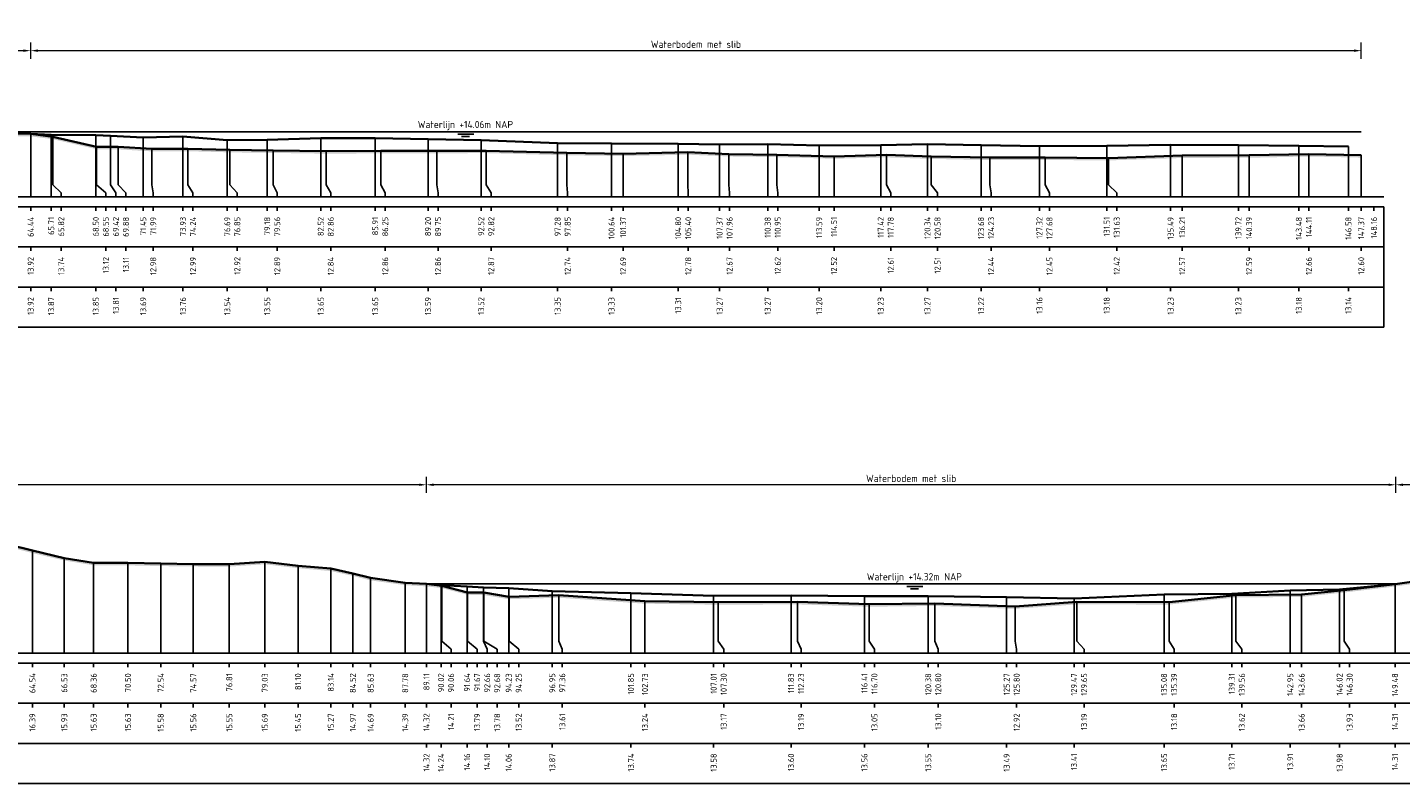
# Model space of a CAD drawing. Header units: metres. Extents: x 197882 to 206172, y 361908 to 364395.
# Tile 22 of 41: x 205848 to 205934, y 364042 to 364089. Entities that reach past the tile are written whole.
import ezdxf
from ezdxf.enums import TextEntityAlignment as Align

# ---------------------------------------------------------------- set-up
doc = ezdxf.new("R2010")
doc.units = ezdxf.units.M
doc.header["$PDMODE"] = 35
doc.header["$PDSIZE"] = 0.075
for name, color, linetype, lineweight in [('X-ME-AL-PROFIEL_BOVENKANT SLIB-GD', 42, 'Continuous', 35), ('X-ME-AL-PROFIEL_HUIDIG MAAIVELD-GD', 252, 'Continuous', 0), ('X-XX-AL-DETAIL1-M', 7, 'Continuous', 18), ('X-XX-AL-DWARSPROFIEL_PROFIELLIJN MAAIVELD-GD', 8, 'Continuous', 35), ('X-XX-AL-NAP-T18', 7, 'Continuous', 18)]:
    doc.layers.add(name, color=color, linetype=linetype, lineweight=lineweight)
doc.layers.add('X-ME-AL-PROFIEL_WATERLIJN-GD', color=150, linetype='Continuous')
doc.layers.add('X-ME-AL-PROFIELRASTER-S', color=7, linetype='Continuous')
doc.styles.add('NLCS-ISO', font='NLCS-ISO.ttf', dxfattribs={"height": 1.8})
doc.styles.add('NLCS-ISO-ANNOTATIEF-T18', font='NLCS-ISO.ttf', dxfattribs={"height": 1.8})
doc.styles.add('NLCS-ISO-ANNOTATIVE-T18', font='NLCS-ISO.ttf', dxfattribs={"height": 1.8})
doc.dimstyles.new('NLCS-ANNOTATIEF-T18-PIJL_L2_H0', dxfattribs={"dimtxt": 2.5, "dimasz": 1.8, "dimexe": 2, "dimexo": 2, "dimgap": 0.7, "dimtad": 1, "dimzin": 0, "dimdsep": 46, "dimtxsty": 'NLCS-ISO-ANNOTATIEF-T18', "dimcen": 0, "dimdle": 2, "dimclrd": 256, "dimclre": 256, "dimclrt": 10, "dimaunit": 2, "dimadec": 0, "dimazin": 0, "dimtfac": 1, "dimtdec": 3, "dimtofl": 0, "dimtmove": 0, "dimatfit": 3, "dimfxl": 2, "dimfxlon": 1, "dimtfillclr": 256, "dimtolj": 1, "dimtzin": 0, "dimlwd": -1, "dimlwe": -1, "dimarcsym": 0})

# ---------------------------------------------------------------- blocks, each defined once
blk = doc.blocks.new('SAL-PROFIELRASTER_BALK_EIND1-D')
at = {"color": 0, "linetype": 'ByBlock', "lineweight": -2}
blk.add_line((1, -12.5), (1, -2.5), dxfattribs=at)
at = {"color": 0, "linetype": 'ByBlock', "lineweight": -2, "flags": 128}
for points in [[(0, 0), (1, 0)], [(0, -2.5), (1, -2.5)], [(0, -12.5), (1, -12.5)]]:
    blk.add_lwpolyline(points, dxfattribs=at)
blk = doc.blocks.new('SAL-PROFIELRASTER_BALK_EIND2-D')
at = {"color": 0, "linetype": 'ByBlock', "lineweight": -2}
for p, q in [((1, -2.5), (1, -12.5)), ((1, -12.5), (0, -12.5))]:
    blk.add_line(p, q, dxfattribs=at)
blk = doc.blocks.new('SAL-PROFIELRASTER_BALK_DATA-D')
at = {"color": 0, "linetype": 'ByBlock', "lineweight": -2}
blk.add_lwpolyline([(0, -3.5), (0, -2.5)], dxfattribs=at)
at = {"color": 0, "linetype": 'ByBlock', "lineweight": -2, "style": 'NLCS-ISO-ANNOTATIVE-T18'}
blk.add_attdef('GETAL', text='', height=1.5, rotation=90, dxfattribs=at).set_placement((0.75, -5), align=Align.RIGHT)
blk = doc.blocks.new('SAL-PROFIELRASTER_AANHAAL-D')
at = {"color": 9, "linetype": 'ByBlock', "lineweight": -2, "flags": 128}
blk.add_lwpolyline([(0, 1), (0, 0)], dxfattribs=at)
blk = doc.blocks.new('SAL-PROFIELRASTER_AANHAAL_STAGGER-D')
at = {"color": 9, "linetype": 'ByBlock', "lineweight": -2, "flags": 128}
for points in [[(0, 0), (0, -0.25)], [(0, -0.25), (1, -0.75)], [(1, -0.75), (1, -1)]]:
    blk.add_lwpolyline(points, dxfattribs=at)
blk = doc.blocks.new('*D59')
at = {"layer": 'Defpoints', "color": 0, "transparency": 16777216}
for p in [(205783.859, 364060.815), (205872.965, 364054.632), (205783.859, 364050.317)]:
    blk.add_point(p, dxfattribs=at)
at = {"layer": 'X-XX-AL-DETAIL1-M', "transparency": 16777216}
for p, q in [((205783.859, 364060.315), (205783.859, 364061.315)), ((205872.965, 364060.315), (205872.965, 364061.315)), ((205872.515, 364060.815), (205784.309, 364060.815))]:
    blk.add_line(p, q, dxfattribs=at)
for points in [[(205784.309, 364060.89), (205784.309, 364060.74), (205783.859, 364060.815)], [(205872.515, 364060.89), (205872.515, 364060.74), (205872.965, 364060.815)]]:
    blk.add_solid(points, dxfattribs=at)
at = {"layer": 'X-XX-AL-DETAIL1-M', "color": 10, "transparency": 16777216, "insert": (205828.412, 364061.215), "char_height": 0.45, "attachment_point": 5, "style": 'NLCS-ISO-ANNOTATIEF-T18'}
blk.add_mtext('\\A1;Gras', dxfattribs=at)
blk = doc.blocks.new('*D60')
at = {"layer": 'Defpoints', "color": 0, "transparency": 16777216}
for p in [(205872.965, 364060.815), (205933.388, 364054.632), (205872.965, 364050.317)]:
    blk.add_point(p, dxfattribs=at)
at = {"layer": 'X-XX-AL-DETAIL1-M', "transparency": 16777216}
for p, q in [((205872.965, 364060.315), (205872.965, 364061.315)), ((205933.388, 364060.315), (205933.388, 364061.315)), ((205932.938, 364060.815), (205873.415, 364060.815))]:
    blk.add_line(p, q, dxfattribs=at)
for points in [[(205873.415, 364060.89), (205873.415, 364060.74), (205872.965, 364060.815)], [(205932.938, 364060.89), (205932.938, 364060.74), (205933.388, 364060.815)]]:
    blk.add_solid(points, dxfattribs=at)
at = {"layer": 'X-XX-AL-DETAIL1-M', "color": 10, "transparency": 16777216, "insert": (205903.176, 364061.215), "char_height": 0.45, "attachment_point": 5, "style": 'NLCS-ISO-ANNOTATIEF-T18'}
blk.add_mtext('\\A1;Waterbodem met slib', dxfattribs=at)
blk = doc.blocks.new('*D61')
at = {"layer": 'Defpoints', "color": 0, "transparency": 16777216}
for p in [(205933.388, 364060.815), (205933.388, 364054.632), (205961.669, 364050.317)]:
    blk.add_point(p, dxfattribs=at)
at = {"layer": 'X-XX-AL-DETAIL1-M', "transparency": 16777216}
for p, q in [((205933.388, 364060.315), (205933.388, 364061.315)), ((205961.669, 364060.315), (205961.669, 364061.315)), ((205961.219, 364060.815), (205933.838, 364060.815))]:
    blk.add_line(p, q, dxfattribs=at)
for points in [[(205933.838, 364060.89), (205933.838, 364060.74), (205933.388, 364060.815)], [(205961.219, 364060.89), (205961.219, 364060.74), (205961.669, 364060.815)]]:
    blk.add_solid(points, dxfattribs=at)
at = {"layer": 'X-XX-AL-DETAIL1-M', "color": 10, "transparency": 16777216, "insert": (205947.528, 364061.215), "char_height": 0.45, "attachment_point": 5, "style": 'NLCS-ISO-ANNOTATIEF-T18'}
blk.add_mtext('\\A1;Gras', dxfattribs=at)
blk = doc.blocks.new('*D85')
at = {"layer": 'Defpoints', "color": 0, "transparency": 16777216}
for p in [(205819.142, 364087.874), (205848.295, 364082.682), (205819.142, 364078.765)]:
    blk.add_point(p, dxfattribs=at)
at = {"layer": 'X-XX-AL-DETAIL1-M', "transparency": 16777216}
for p, q in [((205819.142, 364087.374), (205819.142, 364088.374)), ((205848.295, 364087.374), (205848.295, 364088.374)), ((205847.845, 364087.874), (205819.592, 364087.874))]:
    blk.add_line(p, q, dxfattribs=at)
for points in [[(205819.592, 364087.949), (205819.592, 364087.799), (205819.142, 364087.874)], [(205847.845, 364087.949), (205847.845, 364087.799), (205848.295, 364087.874)]]:
    blk.add_solid(points, dxfattribs=at)
at = {"layer": 'X-XX-AL-DETAIL1-M', "color": 10, "transparency": 16777216, "insert": (205833.719, 364088.274), "char_height": 0.45, "attachment_point": 5, "style": 'NLCS-ISO-ANNOTATIEF-T18'}
blk.add_mtext('\\A1;Waterbodem', dxfattribs=at)
blk = doc.blocks.new('*D86')
at = {"layer": 'Defpoints', "color": 0, "transparency": 16777216}
for p in [(205848.295, 364087.874), (205848.295, 364082.682), (205931.232, 364078.765)]:
    blk.add_point(p, dxfattribs=at)
at = {"layer": 'X-XX-AL-DETAIL1-M', "transparency": 16777216}
for p, q in [((205848.295, 364087.374), (205848.295, 364088.374)), ((205931.232, 364087.374), (205931.232, 364088.374)), ((205930.782, 364087.874), (205848.745, 364087.874))]:
    blk.add_line(p, q, dxfattribs=at)
for points in [[(205848.745, 364087.949), (205848.745, 364087.799), (205848.295, 364087.874)], [(205930.782, 364087.949), (205930.782, 364087.799), (205931.232, 364087.874)]]:
    blk.add_solid(points, dxfattribs=at)
at = {"layer": 'X-XX-AL-DETAIL1-M', "color": 10, "transparency": 16777216, "insert": (205889.763, 364088.274), "char_height": 0.45, "attachment_point": 5, "style": 'NLCS-ISO-ANNOTATIEF-T18'}
blk.add_mtext('\\A1;Waterbodem met slib', dxfattribs=at)

msp = doc.modelspace()

# ---------------------------------------------------------------- hatches: boundary and pattern name
at = {"layer": 'X-ME-AL-PROFIEL_HUIDIG MAAIVELD-GD'}
h = msp.add_hatch(dxfattribs=at)
h.set_pattern_fill('AGR-MAAIVELD', color=256, scale=0.05, pattern_type=2)
h.set_pattern_definition([(45, (-14.869, 183.4052), (-0.25000007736, 0.25000007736), []), (45, (-14.9047, 183.4409), (0, 0.50000015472), [0.3535535, -0.3535535]), (45, (-14.94042, 183.47662), (0, 0.50000015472), [0.3535535, -0.3535535]), (45, (-14.97664, 183.51284), (0, 0.50000015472), [0.3535535, -0.3535535]), (45, (-15.01185, 183.54805), (0, 0.50000015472), [0.3535535, -0.3535535]), (45, (-15.04757, 183.58376), (0, 0.50000015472), [0.3535535, -0.3535535]), (45, (-15.08328, 183.61948), (0, 0.50000015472), [0.3535535, -0.3535535]), (315, (-14.869, 183.4052), (0.25000007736, 0.25000007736), []), (315, (-14.83328, 183.4409), (0.50000015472, -1e-16), [0.3535535, -0.3535535]), (315, (-14.79757, 183.47662), (0.50000015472, -1e-16), [0.3535535, -0.3535535]), (315, (-14.76135, 183.51284), (0.50000015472, -1e-16), [0.3535535, -0.3535535]), (315, (-14.72614, 183.54805), (0.50000015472, -1e-16), [0.3535535, -0.3535535]), (315, (-14.69042, 183.58376), (0.50000015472, -1e-16), [0.3535535, -0.3535535]), (315, (-14.6547, 183.61948), (0.50000015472, -1e-16), [0.3535535, -0.3535535])])
h.paths.add_polyline_path([(205931.232, 364081.361), (205931.232, 364081.211), (205927.966, 364081.276), (205924.245, 364081.201), (205920.07, 364081.186), (205915.486, 364081.033), (205911.537, 364081.062), (205908.09, 364081.059), (205904.435, 364081.129), (205901.637, 364081.223), (205898.37, 364081.137), (205894.805, 364081.238), (205891.822, 364081.281), (205889.258, 364081.392), (205885.224, 364081.304), (205881.706, 364081.356), (205876.684, 364081.489), (205873.607, 364081.479), (205870.11, 364081.473), (205866.723, 364081.454), (205863.416, 364081.501), (205860.706, 364081.537), (205858.1, 364081.607), (205855.849, 364081.598), (205853.742, 364081.725), (205852.404, 364081.734), (205849.675, 364082.359), (205848.295, 364082.532), (205845.939, 364082.569), (205843.75, 364082.583), (205841.389, 364082.6), (205839.445, 364082.622), (205837.328, 364082.545), (205835.151, 364082.629), (205832.977, 364082.578), (205830.851, 364082.604), (205826.947, 364082.55), (205825.174, 364082.483), (205823.633, 364082.421), (205822.216, 364082.28), (205821.507, 364082.267), (205820.608, 364082.433), (205819.854, 364082.293), (205819.142, 364082.673), (205818.506, 364082.964), (205817.503, 364083.105), (205817.071, 364083.484), (205816.117, 364083.882), (205814.494, 364084.082), (205812.825, 364084.364), (205810.82, 364084.343), (205808.309, 364084.29), (205805.907, 364084.317), (205803.581, 364084.301), (205801.226, 364084.305), (205799.034, 364084.415), (205796.957, 364084.366), (205794.701, 364084.397), (205792.372, 364084.282), (205790.042, 364084.305), (205787.986, 364084.311), (205785.995, 364084.33), (205783.859, 364084.317), (205783.859, 364084.467), (205785.995, 364084.48), (205787.986, 364084.461), (205790.042, 364084.455), (205792.372, 364084.432), (205794.701, 364084.547), (205796.957, 364084.516), (205799.034, 364084.565), (205801.226, 364084.455), (205803.581, 364084.451), (205805.907, 364084.467), (205808.309, 364084.44), (205810.82, 364084.493), (205812.825, 364084.514), (205814.494, 364084.232), (205816.117, 364084.032), (205817.071, 364083.634), (205817.503, 364083.255), (205818.506, 364083.114), (205819.142, 364082.823), (205819.854, 364082.443), (205820.608, 364082.583), (205821.507, 364082.417), (205822.216, 364082.43), (205823.633, 364082.571), (205825.174, 364082.633), (205826.947, 364082.7), (205830.851, 364082.754), (205832.977, 364082.728), (205835.151, 364082.779), (205837.328, 364082.695), (205839.445, 364082.772), (205841.389, 364082.75), (205843.75, 364082.733), (205845.939, 364082.719), (205848.295, 364082.682), (205849.675, 364082.509), (205852.404, 364081.884), (205853.742, 364081.875), (205855.849, 364081.748), (205858.1, 364081.757), (205860.706, 364081.687), (205863.416, 364081.651), (205866.723, 364081.604), (205870.11, 364081.623), (205873.607, 364081.629), (205876.684, 364081.639), (205881.706, 364081.506), (205885.224, 364081.454), (205889.258, 364081.542), (205891.822, 364081.431), (205894.805, 364081.388), (205898.37, 364081.287), (205901.637, 364081.373), (205904.435, 364081.279), (205908.09, 364081.209), (205911.537, 364081.212), (205915.486, 364081.183), (205920.07, 364081.336), (205924.245, 364081.351), (205927.966, 364081.426)])
h = msp.add_hatch(dxfattribs=at)
h.set_pattern_fill('AGR-MAAIVELD', color=256, scale=0.05, pattern_type=2)
h.set_pattern_definition([(45, (-17.7489, 204.72848), (-0.25000007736, 0.25000007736), []), (45, (-17.7846, 204.7642), (0, 0.50000015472), [0.3535535, -0.3535535]), (45, (-17.8203, 204.7999), (0, 0.50000015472), [0.3535535, -0.3535535]), (45, (-17.85653, 204.83613), (0, 0.50000015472), [0.3535535, -0.3535535]), (45, (-17.89175, 204.87134), (0, 0.50000015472), [0.3535535, -0.3535535]), (45, (-17.92746, 204.90705), (0, 0.50000015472), [0.3535535, -0.3535535]), (45, (-17.96317, 204.94277), (0, 0.50000015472), [0.3535535, -0.3535535]), (315, (-17.7489, 204.72848), (0.25000007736, 0.25000007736), []), (315, (-17.71317, 204.7642), (0.50000015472, -1e-16), [0.3535535, -0.3535535]), (315, (-17.67746, 204.7999), (0.50000015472, -1e-16), [0.3535535, -0.3535535]), (315, (-17.64125, 204.83613), (0.50000015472, -1e-16), [0.3535535, -0.3535535]), (315, (-17.60603, 204.87134), (0.50000015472, -1e-16), [0.3535535, -0.3535535]), (315, (-17.5703, 204.90705), (0.50000015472, -1e-16), [0.3535535, -0.3535535]), (315, (-17.5346, 204.94277), (0.50000015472, -1e-16), [0.3535535, -0.3535535])])
h.paths.add_polyline_path([(205981.225, 364052.731), (205978.481, 364052.843), (205976.325, 364052.807), (205974.724, 364052.932), (205972.141, 364053.116), (205970.353, 364053.089), (205967.999, 364053.451), (205964.713, 364054.028), (205963.807, 364054.16), (205962.769, 364054.218), (205961.669, 364054.348), (205960.861, 364054.414), (205960.297, 364054.598), (205959.293, 364054.69), (205958.672, 364055.038), (205957.758, 364055.385), (205957.304, 364055.652), (205955.888, 364055.777), (205953.823, 364055.973), (205951.864, 364055.994), (205949.888, 364056.049), (205947.808, 364055.858), (205945.496, 364055.872), (205943.387, 364055.789), (205941.032, 364055.712), (205938.864, 364055.756), (205937.117, 364055.499), (205936.626, 364055.485), (205935.19, 364055.074), (205934.81, 364054.831), (205933.338, 364054.625), (205930.163, 364054.25), (205927.516, 364053.975), (205923.419, 364053.939), (205919.253, 364053.498), (205913.51, 364053.51), (205909.659, 364053.234), (205904.662, 364053.412), (205900.557, 364053.364), (205896.086, 364053.511), (205891.154, 364053.491), (205886.584, 364053.552), (205881.222, 364053.926), (205878.11, 364053.832), (205876.542, 364054.094), (205875.528, 364054.107), (205873.917, 364054.526), (205872.965, 364054.632), (205871.639, 364054.709), (205869.485, 364055.005), (205868.378, 364055.286), (205867.004, 364055.587), (205864.959, 364055.766), (205862.888, 364056.011), (205860.672, 364055.864), (205858.429, 364055.872), (205856.4, 364055.898), (205854.357, 364055.943), (205852.218, 364055.947), (205850.388, 364056.245), (205848.401, 364056.708), (205846.983, 364057.071), (205845.319, 364057.286), (205844.435, 364057.301), (205843.032, 364057.258), (205840.678, 364057.276), (205837.705, 364057.383), (205834.781, 364057.338), (205831.935, 364057.315), (205828.529, 364057.142), (205825.52, 364057.244), (205822.188, 364057.151), (205818.8, 364057.166), (205815.672, 364057.289), (205812.856, 364057.306), (205810.034, 364057.316), (205806.815, 364057.133), (205804.001, 364057.254), (205800.77, 364057.091), (205797.914, 364057.081), (205795.147, 364057.023), (205792.483, 364057.079), (205789.604, 364057.016), (205786.748, 364056.997), (205783.859, 364057.031), (205783.859, 364056.881), (205786.748, 364056.847), (205789.604, 364056.866), (205792.483, 364056.929), (205795.147, 364056.873), (205797.914, 364056.931), (205800.77, 364056.941), (205804.001, 364057.104), (205806.815, 364056.983), (205810.034, 364057.166), (205812.856, 364057.156), (205815.672, 364057.139), (205818.8, 364057.016), (205822.188, 364057.001), (205825.52, 364057.094), (205828.529, 364056.992), (205831.935, 364057.165), (205834.781, 364057.188), (205837.705, 364057.233), (205840.678, 364057.126), (205843.032, 364057.108), (205844.435, 364057.151), (205845.319, 364057.136), (205846.983, 364056.921), (205848.401, 364056.558), (205850.388, 364056.095), (205852.218, 364055.797), (205854.357, 364055.793), (205856.4, 364055.748), (205858.429, 364055.722), (205860.672, 364055.714), (205862.888, 364055.861), (205864.959, 364055.616), (205867.004, 364055.437), (205868.378, 364055.136), (205869.485, 364054.855), (205871.639, 364054.559), (205872.965, 364054.482), (205873.917, 364054.376), (205875.528, 364053.957), (205876.542, 364053.944), (205878.11, 364053.682), (205881.222, 364053.776), (205886.584, 364053.402), (205891.154, 364053.341), (205896.086, 364053.361), (205900.557, 364053.214), (205904.662, 364053.262), (205909.659, 364053.084), (205913.51, 364053.36), (205919.253, 364053.348), (205923.419, 364053.789), (205927.516, 364053.825), (205930.163, 364054.1), (205933.338, 364054.475), (205934.81, 364054.681), (205935.19, 364054.924), (205936.626, 364055.335), (205937.117, 364055.349), (205938.864, 364055.606), (205941.032, 364055.562), (205943.387, 364055.639), (205945.496, 364055.722), (205947.808, 364055.708), (205949.888, 364055.899), (205951.864, 364055.844), (205953.823, 364055.823), (205955.888, 364055.627), (205957.304, 364055.502), (205957.758, 364055.235), (205958.672, 364054.888), (205959.293, 364054.54), (205960.297, 364054.448), (205960.861, 364054.264), (205961.669, 364054.198), (205962.769, 364054.068), (205963.807, 364054.01), (205964.713, 364053.878), (205967.999, 364053.301), (205970.353, 364052.939), (205972.141, 364052.966), (205974.724, 364052.782), (205976.325, 364052.657), (205978.481, 364052.693), (205981.225, 364052.581)])

# ---------------------------------------------------------------- linework, layer by layer
at = {"layer": 'X-ME-AL-PROFIEL_BOVENKANT SLIB-GD'}
for points in [[(205848.295, 364082.682), (205849.571, 364082.637), (205852.354, 364082.616), (205853.278, 364082.572), (205855.308, 364082.456), (205857.785, 364082.529), (205860.546, 364082.3), (205863.036, 364082.311), (205866.377, 364082.416), (205869.767, 364082.416), (205873.062, 364082.351), (205876.375, 364082.287), (205881.138, 364082.117), (205884.5, 364082.095), (205888.655, 364082.072), (205891.234, 364082.034), (205894.236, 364082.039), (205897.444, 364081.966), (205901.28, 364081.994), (205904.195, 364082.037), (205907.536, 364081.986), (205911.175, 364081.926), (205915.369, 364081.948), (205919.348, 364081.998), (205923.576, 364081.99), (205927.344, 364081.946), (205930.434, 364081.909)], [(205872.965, 364054.632), (205873.874, 364054.555), (205875.498, 364054.472), (205876.516, 364054.417), (205878.09, 364054.377), (205880.805, 364054.191), (205885.71, 364054.052), (205890.866, 364053.896), (205895.691, 364053.913), (205900.265, 364053.873), (205904.24, 364053.869), (205909.129, 364053.806), (205913.331, 364053.731), (205918.943, 364053.968), (205923.165, 364054.027), (205926.805, 364054.224), (205929.883, 364054.295), (205933.338, 364054.625)]]:
    msp.add_lwpolyline(points, dxfattribs=at)
at = {"layer": 'X-ME-AL-PROFIEL_WATERLIJN-GD'}
for points in [[(205819.142, 364082.823), (205931.232, 364082.823)], [(205874.913, 364082.66), (205875.913, 364082.66)], [(205875.154, 364082.515), (205875.654, 364082.515)], [(205872.965, 364054.632), (205933.388, 364054.632)], [(205902.902, 364054.469), (205903.902, 364054.469)], [(205903.144, 364054.324), (205903.644, 364054.324)]]:
    msp.add_lwpolyline(points, dxfattribs=at)
at = {"layer": 'X-XX-AL-DWARSPROFIEL_PROFIELLIJN MAAIVELD-GD'}
for points in [[(205845.939, 364082.719), (205848.295, 364082.682), (205849.675, 364082.509), (205852.404, 364081.884), (205853.742, 364081.875), (205855.849, 364081.748), (205858.1, 364081.757), (205860.706, 364081.687), (205863.416, 364081.651), (205866.723, 364081.604), (205870.11, 364081.623), (205873.607, 364081.629), (205876.684, 364081.639), (205881.706, 364081.506), (205885.224, 364081.454), (205889.258, 364081.542), (205891.822, 364081.431), (205894.805, 364081.388), (205898.37, 364081.287), (205901.637, 364081.373), (205904.435, 364081.279), (205908.09, 364081.209), (205911.537, 364081.212), (205915.486, 364081.183), (205920.07, 364081.336), (205924.245, 364081.351), (205927.966, 364081.426), (205931.232, 364081.361)], [(205846.983, 364057.071), (205848.401, 364056.708), (205850.388, 364056.245), (205852.218, 364055.947), (205854.357, 364055.943), (205856.4, 364055.898), (205858.429, 364055.872), (205860.672, 364055.864), (205862.888, 364056.011), (205864.959, 364055.766), (205867.004, 364055.587), (205868.378, 364055.286), (205869.485, 364055.005), (205871.639, 364054.709), (205872.965, 364054.632), (205873.917, 364054.526), (205875.528, 364054.107), (205876.542, 364054.094), (205878.11, 364053.832), (205881.222, 364053.926), (205886.584, 364053.552), (205891.154, 364053.491), (205896.086, 364053.511), (205900.557, 364053.364), (205904.662, 364053.412), (205909.659, 364053.234), (205913.51, 364053.51), (205919.253, 364053.498), (205923.419, 364053.939), (205927.516, 364053.975), (205930.163, 364054.25), (205933.338, 364054.625), (205934.81, 364054.831)]]:
    msp.add_lwpolyline(points, dxfattribs=at)

# ---------------------------------------------------------------- block references
at = {"layer": 'X-ME-AL-PROFIELRASTER-S'}
for p, yscale in [((205848.295, 364078.765), 3.917), ((205848.295, 364078.765), 3.917), ((205849.571, 364078.765), 3.872), ((205849.675, 364079.765), 2.744), ((205852.354, 364078.765), 3.851000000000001), ((205853.278, 364079.765), 2.807), ((205855.308, 364078.765), 3.691000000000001), ((205857.785, 364078.765), 3.763999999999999), ((205866.377, 364078.765), 3.651), ((205869.767, 364078.765), 3.651), ((205873.062, 364078.765), 3.586), ((205852.404, 364079.765), 2.119), ((205853.742, 364079.765), 2.109999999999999), ((205855.849, 364079.765), 1.983000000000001), ((205858.1, 364079.765), 1.992000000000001), ((205860.546, 364078.765), 3.535), ((205860.706, 364079.765), 1.922000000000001), ((205863.036, 364078.765), 3.545999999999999), ((205863.416, 364079.765), 1.885999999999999), ((205866.723, 364079.765), 1.839), ((205870.11, 364079.765), 1.858000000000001), ((205873.607, 364079.765), 1.864000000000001), ((205876.375, 364078.765), 3.522), ((205876.684, 364079.765), 1.874000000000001), ((205881.138, 364078.765), 3.352), ((205881.706, 364079.765), 1.741), ((205884.5, 364078.765), 3.33), ((205888.655, 364078.765), 3.307), ((205889.258, 364079.765), 1.776999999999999), ((205891.234, 364078.765), 3.269), ((205894.236, 364078.765), 3.273999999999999), ((205897.444, 364078.765), 3.201000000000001), ((205901.28, 364078.765), 3.228999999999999), ((205904.195, 364078.765), 3.272), ((205907.536, 364078.765), 3.221), ((205911.175, 364078.765), 3.161), ((205915.369, 364078.765), 3.183), ((205919.348, 364078.765), 3.233000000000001), ((205923.576, 364078.765), 3.225), ((205927.344, 364078.765), 3.180999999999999), ((205930.434, 364078.765), 3.144), ((205885.224, 364078.765), 2.689), ((205891.822, 364079.765), 1.666), ((205894.805, 364079.765), 1.622999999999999), ((205898.37, 364078.765), 2.522), ((205901.637, 364079.765), 1.608000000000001), ((205904.435, 364079.765), 1.513999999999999), ((205908.09, 364079.765), 1.444000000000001), ((205911.537, 364079.765), 1.446999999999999), ((205915.486, 364079.765), 1.417999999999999), ((205920.07, 364078.765), 2.571), ((205924.245, 364078.765), 2.586), ((205927.966, 364079.765), 1.661), ((205931.232, 364078.765), 2.596), ((205848.401, 364050.317), 6.390999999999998), ((205850.388, 364050.317), 5.928000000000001), ((205852.218, 364050.317), 5.630000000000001), ((205854.357, 364050.317), 5.625999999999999), ((205856.4, 364050.317), 5.581), ((205858.429, 364050.317), 5.555), ((205860.672, 364050.317), 5.547000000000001), ((205862.888, 364050.317), 5.694000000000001), ((205864.959, 364050.317), 5.449), ((205867.004, 364050.317), 5.27), ((205868.378, 364050.317), 4.968999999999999), ((205869.485, 364050.317), 4.688000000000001), ((205871.639, 364050.317), 4.391999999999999), ((205872.965, 364050.317), 4.315), ((205872.965, 364050.317), 4.315), ((205872.965, 364050.317), 4.315), ((205872.965, 364050.317), 4.315), ((205873.874, 364050.317), 4.238), ((205873.917, 364051.317), 3.209), ((205875.498, 364050.317), 4.154999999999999), ((205875.528, 364051.317), 2.789999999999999), ((205876.516, 364051.317), 3.1), ((205876.542, 364051.317), 2.776999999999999), ((205878.09, 364050.317), 4.06), ((205880.805, 364050.317), 3.874000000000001), ((205926.805, 364050.317), 3.907), ((205929.883, 364050.317), 3.978), ((205930.163, 364051.317), 2.933), ((205933.338, 364050.317), 4.308), ((205933.338, 364050.317), 4.308), ((205933.338, 364050.317), 4.308), ((205933.338, 364050.317), 4.308), ((205878.11, 364051.317), 2.515000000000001), ((205881.222, 364051.317), 2.609), ((205885.71, 364050.317), 3.734999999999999), ((205886.584, 364050.317), 3.234999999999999), ((205890.866, 364050.317), 3.579000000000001), ((205891.154, 364051.317), 2.173999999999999), ((205895.691, 364050.317), 3.596), ((205896.086, 364051.317), 2.194000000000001), ((205900.265, 364050.317), 3.555999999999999), ((205900.557, 364051.317), 2.047000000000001), ((205904.24, 364050.317), 3.552), ((205904.662, 364051.317), 2.095000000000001), ((205909.129, 364050.317), 3.489000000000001), ((205909.659, 364051.317), 1.917), ((205913.331, 364050.317), 3.414), ((205913.51, 364051.317), 2.193), ((205918.943, 364050.317), 3.651), ((205919.253, 364051.317), 2.180999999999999), ((205923.165, 364050.317), 3.710000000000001), ((205923.419, 364051.317), 2.622), ((205927.516, 364050.317), 3.657999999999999)]:
    msp.add_blockref('SAL-PROFIELRASTER_AANHAAL-D', p, dxfattribs=dict(at, yscale=yscale))
for p, xscale, zscale in [((205849.675, 364079.765), 0.5207533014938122, 0.5207533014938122), ((205852.404, 364079.765), 0.5751084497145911, 0.5751084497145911), ((205853.278, 364079.765), 0.3259902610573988, 0.3259902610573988), ((205853.742, 364079.765), 0.4869056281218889, 0.4869056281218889), ((205855.849, 364079.765), 0.08417594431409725, 0.08417594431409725), ((205858.1, 364079.765), 0.3098827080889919, 0.3098827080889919), ((205860.706, 364079.765), 0.4650185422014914, 0.4650185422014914), ((205863.416, 364079.765), 0.2447462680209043, 0.2447462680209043), ((205866.723, 364079.765), 0.2791272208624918, 0.2791272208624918), ((205870.11, 364079.765), 0.2823658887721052, 0.2823658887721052), ((205873.607, 364079.765), 0.07962678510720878, 0.07962678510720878), ((205876.684, 364079.765), 0.3162025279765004, 0.3162025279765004), ((205881.706, 364079.765), 0.05682141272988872, 0.05682141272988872), ((205889.258, 364079.765), 0.02237063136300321, 0.02237063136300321), ((205891.822, 364079.765), 0.03706024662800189, 0.03706024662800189), ((205894.805, 364079.765), 0.05645441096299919, 0.05645441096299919), ((205901.637, 364079.765), 0.2688204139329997, 0.2688204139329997), ((205904.435, 364079.765), 0.3853643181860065, 0.3853643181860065), ((205908.09, 364079.765), 0.07089953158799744, 0.07089953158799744), ((205911.537, 364079.765), 0.2630236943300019, 0.2630236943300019), ((205915.486, 364079.765), 0.5076303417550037, 0.5076303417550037), ((205927.966, 364079.765), 0.002482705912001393, 0.002482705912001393), ((205873.917, 364051.317), 0.5821704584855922, 0.5821704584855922), ((205875.528, 364051.317), 0.5958179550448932, 0.5958179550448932), ((205876.516, 364051.317), 0.2327200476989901, 0.2327200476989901), ((205876.542, 364051.317), 0.8315223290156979, 0.8315223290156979), ((205878.11, 364051.317), 0.604792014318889, 0.604792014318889), ((205881.222, 364051.317), 0.2082188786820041, 0.2082188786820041), ((205891.154, 364051.317), 0.3371576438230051, 0.3371576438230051), ((205896.086, 364051.317), 0.2298948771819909, 0.2298948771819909), ((205900.557, 364051.317), 0.3326841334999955, 0.3326841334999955), ((205904.662, 364051.317), 0.2026079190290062, 0.2026079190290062), ((205909.659, 364051.317), 0.09462371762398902, 0.09462371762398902), ((205913.51, 364051.317), 0.4451579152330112, 0.4451579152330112), ((205919.253, 364051.317), 0.3146114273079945, 0.3146114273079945), ((205923.419, 364051.317), 0.371710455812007, 0.371710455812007), ((205930.163, 364051.317), 0.3449862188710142, 0.3449862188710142)]:
    msp.add_blockref('SAL-PROFIELRASTER_AANHAAL_STAGGER-D', p, dxfattribs=dict(at, xscale=xscale, zscale=zscale))
at = {"layer": 'X-ME-AL-PROFIELRASTER-S', "yscale": 0.25}
for name, p, xscale, zscale in [('SAL-PROFIELRASTER_BALK_EIND1-D', (205783.859, 364078.765), 148.7877641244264, 148.7877641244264), ('SAL-PROFIELRASTER_BALK_EIND2-D', (205783.859, 364076.265), 148.7877641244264, 148.7877641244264), ('SAL-PROFIELRASTER_BALK_EIND2-D', (205783.859, 364073.765), 148.7877641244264, 148.7877641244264), ('SAL-PROFIELRASTER_BALK_EIND1-D', (205783.859, 364050.317), 199.0074644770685, 199.0074644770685), ('SAL-PROFIELRASTER_BALK_EIND2-D', (205783.859, 364047.817), 199.0074644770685, 199.0074644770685), ('SAL-PROFIELRASTER_BALK_EIND2-D', (205783.859, 364045.317), 199.0074644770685, 199.0074644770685)]:
    msp.add_blockref(name, p, dxfattribs=dict(at, xscale=xscale, zscale=zscale))
at = {"layer": 'X-ME-AL-PROFIELRASTER-S', "xscale": 0.25, "yscale": 0.25, "zscale": 0.25}
for p, values in [((205848.295, 364078.765), {'GETAL': '64.44'}), ((205848.295, 364078.765), {'GETAL': '64.44'}), ((205849.571, 364078.765), {'GETAL': '65.71'}), ((205850.196, 364078.765), {'GETAL': '65.82'}), ((205852.354, 364078.765), {'GETAL': '68.50'}), ((205852.979, 364078.765), {'GETAL': '68.55'}), ((205853.604, 364078.765), {'GETAL': '69.42'}), ((205854.229, 364078.765), {'GETAL': '69.88'}), ((205855.308, 364078.765), {'GETAL': '71.45'}), ((205855.933, 364078.765), {'GETAL': '71.99'}), ((205857.785, 364078.765), {'GETAL': '73.93'}), ((205858.41, 364078.765), {'GETAL': '74.24'}), ((205860.546, 364078.765), {'GETAL': '76.69'}), ((205861.171, 364078.765), {'GETAL': '76.85'}), ((205863.036, 364078.765), {'GETAL': '79.18'}), ((205863.661, 364078.765), {'GETAL': '79.56'}), ((205866.377, 364078.765), {'GETAL': '82.52'}), ((205867.002, 364078.765), {'GETAL': '82.86'}), ((205869.767, 364078.765), {'GETAL': '85.91'}), ((205870.392, 364078.765), {'GETAL': '86.25'}), ((205873.062, 364078.765), {'GETAL': '89.20'}), ((205873.687, 364078.765), {'GETAL': '89.75'}), ((205876.375, 364078.765), {'GETAL': '92.52'}), ((205877, 364078.765), {'GETAL': '92.82'}), ((205881.138, 364078.765), {'GETAL': '97.28'}), ((205881.763, 364078.765), {'GETAL': '97.85'}), ((205884.5, 364078.765), {'GETAL': '100.64'}), ((205885.224, 364078.765), {'GETAL': '101.37'}), ((205888.655, 364078.765), {'GETAL': '104.80'}), ((205889.28, 364078.765), {'GETAL': '105.40'}), ((205891.234, 364078.765), {'GETAL': '107.37'}), ((205891.859, 364078.765), {'GETAL': '107.96'}), ((205894.236, 364078.765), {'GETAL': '110.38'}), ((205894.861, 364078.765), {'GETAL': '110.95'}), ((205897.444, 364078.765), {'GETAL': '113.59'}), ((205898.37, 364078.765), {'GETAL': '114.51'}), ((205901.28, 364078.765), {'GETAL': '117.42'}), ((205901.905, 364078.765), {'GETAL': '117.78'}), ((205904.195, 364078.765), {'GETAL': '120.34'}), ((205904.82, 364078.765), {'GETAL': '120.58'}), ((205907.536, 364078.765), {'GETAL': '123.68'}), ((205908.161, 364078.765), {'GETAL': '124.23'}), ((205911.175, 364078.765), {'GETAL': '127.32'}), ((205911.8, 364078.765), {'GETAL': '127.68'}), ((205915.369, 364078.765), {'GETAL': '131.51'}), ((205915.994, 364078.765), {'GETAL': '131.63'}), ((205919.348, 364078.765), {'GETAL': '135.49'}), ((205920.07, 364078.765), {'GETAL': '136.21'}), ((205923.576, 364078.765), {'GETAL': '139.72'}), ((205924.245, 364078.765), {'GETAL': '140.39'}), ((205927.344, 364078.765), {'GETAL': '143.48'}), ((205927.969, 364078.765), {'GETAL': '144.11'}), ((205930.434, 364078.765), {'GETAL': '146.58'}), ((205931.232, 364078.765), {'GETAL': '147.37'}), ((205932.022, 364078.765), {'GETAL': '148.16'}), ((205848.295, 364076.265), {'GETAL': '13.92'}), ((205850.196, 364076.265), {'GETAL': '13.74'}), ((205852.979, 364076.265), {'GETAL': '13.12'}), ((205854.229, 364076.265), {'GETAL': '13.11'}), ((205855.933, 364076.265), {'GETAL': '12.98'}), ((205858.41, 364076.265), {'GETAL': '12.99'}), ((205861.171, 364076.265), {'GETAL': '12.92'}), ((205863.661, 364076.265), {'GETAL': '12.89'}), ((205867.002, 364076.265), {'GETAL': '12.84'}), ((205870.392, 364076.265), {'GETAL': '12.86'}), ((205873.687, 364076.265), {'GETAL': '12.86'}), ((205877, 364076.265), {'GETAL': '12.87'}), ((205881.763, 364076.265), {'GETAL': '12.74'}), ((205885.224, 364076.265), {'GETAL': '12.69'}), ((205889.28, 364076.265), {'GETAL': '12.78'}), ((205891.859, 364076.265), {'GETAL': '12.67'}), ((205894.861, 364076.265), {'GETAL': '12.62'}), ((205898.37, 364076.265), {'GETAL': '12.52'}), ((205901.905, 364076.265), {'GETAL': '12.61'}), ((205904.82, 364076.265), {'GETAL': '12.51'}), ((205908.161, 364076.265), {'GETAL': '12.44'}), ((205911.8, 364076.265), {'GETAL': '12.45'}), ((205915.994, 364076.265), {'GETAL': '12.42'}), ((205920.07, 364076.265), {'GETAL': '12.57'}), ((205924.245, 364076.265), {'GETAL': '12.59'}), ((205927.969, 364076.265), {'GETAL': '12.66'}), ((205931.232, 364076.265), {'GETAL': '12.60'}), ((205848.295, 364073.765), {'GETAL': '13.92'}), ((205849.571, 364073.765), {'GETAL': '13.87'}), ((205852.354, 364073.765), {'GETAL': '13.85'}), ((205853.604, 364073.765), {'GETAL': '13.81'}), ((205855.308, 364073.765), {'GETAL': '13.69'}), ((205857.785, 364073.765), {'GETAL': '13.76'}), ((205860.546, 364073.765), {'GETAL': '13.54'}), ((205863.036, 364073.765), {'GETAL': '13.55'}), ((205866.377, 364073.765), {'GETAL': '13.65'}), ((205869.767, 364073.765), {'GETAL': '13.65'}), ((205873.062, 364073.765), {'GETAL': '13.59'}), ((205876.375, 364073.765), {'GETAL': '13.52'}), ((205881.138, 364073.765), {'GETAL': '13.35'}), ((205884.5, 364073.765), {'GETAL': '13.33'}), ((205888.655, 364073.765), {'GETAL': '13.31'}), ((205891.234, 364073.765), {'GETAL': '13.27'}), ((205894.236, 364073.765), {'GETAL': '13.27'}), ((205897.444, 364073.765), {'GETAL': '13.20'}), ((205901.28, 364073.765), {'GETAL': '13.23'}), ((205904.195, 364073.765), {'GETAL': '13.27'}), ((205907.536, 364073.765), {'GETAL': '13.22'}), ((205911.175, 364073.765), {'GETAL': '13.16'}), ((205915.369, 364073.765), {'GETAL': '13.18'}), ((205919.348, 364073.765), {'GETAL': '13.23'}), ((205923.576, 364073.765), {'GETAL': '13.23'}), ((205927.344, 364073.765), {'GETAL': '13.18'}), ((205930.434, 364073.765), {'GETAL': '13.14'}), ((205848.401, 364050.317), {'GETAL': '64.54'}), ((205850.388, 364050.317), {'GETAL': '66.53'}), ((205852.218, 364050.317), {'GETAL': '68.36'}), ((205854.357, 364050.317), {'GETAL': '70.50'}), ((205856.4, 364050.317), {'GETAL': '72.54'}), ((205858.429, 364050.317), {'GETAL': '74.57'}), ((205860.672, 364050.317), {'GETAL': '76.81'}), ((205862.888, 364050.317), {'GETAL': '79.03'}), ((205864.959, 364050.317), {'GETAL': '81.10'}), ((205867.004, 364050.317), {'GETAL': '83.14'}), ((205868.378, 364050.317), {'GETAL': '84.52'}), ((205869.485, 364050.317), {'GETAL': '85.63'}), ((205871.639, 364050.317), {'GETAL': '87.78'}), ((205872.965, 364050.317), {'GETAL': '89.11'}), ((205872.965, 364050.317), {'GETAL': '89.11'}), ((205872.965, 364050.317), {'GETAL': '89.11'}), ((205872.965, 364050.317), {'GETAL': '89.11'}), ((205873.874, 364050.317), {'GETAL': '90.02'}), ((205874.499, 364050.317), {'GETAL': '90.06'}), ((205875.498, 364050.317), {'GETAL': '91.64'}), ((205876.123, 364050.317), {'GETAL': '91.67'}), ((205876.748, 364050.317), {'GETAL': '92.66'}), ((205877.373, 364050.317), {'GETAL': '92.68'}), ((205878.09, 364050.317), {'GETAL': '94.23'}), ((205878.715, 364050.317), {'GETAL': '94.25'}), ((205880.805, 364050.317), {'GETAL': '96.95'}), ((205881.43, 364050.317), {'GETAL': '97.36'}), ((205885.71, 364050.317), {'GETAL': '101.85'}), ((205886.584, 364050.317), {'GETAL': '102.73'}), ((205890.866, 364050.317), {'GETAL': '107.01'}), ((205891.491, 364050.317), {'GETAL': '107.30'}), ((205895.691, 364050.317), {'GETAL': '111.83'}), ((205896.316, 364050.317), {'GETAL': '112.23'}), ((205900.265, 364050.317), {'GETAL': '116.41'}), ((205900.89, 364050.317), {'GETAL': '116.70'}), ((205904.24, 364050.317), {'GETAL': '120.38'}), ((205904.865, 364050.317), {'GETAL': '120.80'}), ((205909.129, 364050.317), {'GETAL': '125.27'}), ((205909.754, 364050.317), {'GETAL': '125.80'}), ((205913.331, 364050.317), {'GETAL': '129.47'}), ((205913.956, 364050.317), {'GETAL': '129.65'}), ((205918.943, 364050.317), {'GETAL': '135.08'}), ((205919.568, 364050.317), {'GETAL': '135.39'}), ((205923.165, 364050.317), {'GETAL': '139.31'}), ((205923.79, 364050.317), {'GETAL': '139.56'}), ((205926.805, 364050.317), {'GETAL': '142.95'}), ((205927.516, 364050.317), {'GETAL': '143.66'}), ((205929.883, 364050.317), {'GETAL': '146.02'}), ((205930.508, 364050.317), {'GETAL': '146.30'}), ((205933.338, 364050.317), {'GETAL': '149.48'}), ((205933.338, 364050.317), {'GETAL': '149.48'}), ((205933.338, 364050.317), {'GETAL': '149.48'}), ((205933.338, 364050.317), {'GETAL': '149.48'}), ((205848.401, 364047.817), {'GETAL': '16.39'}), ((205850.388, 364047.817), {'GETAL': '15.93'}), ((205852.218, 364047.817), {'GETAL': '15.63'}), ((205854.357, 364047.817), {'GETAL': '15.63'}), ((205856.4, 364047.817), {'GETAL': '15.58'}), ((205858.429, 364047.817), {'GETAL': '15.56'}), ((205860.672, 364047.817), {'GETAL': '15.55'}), ((205862.888, 364047.817), {'GETAL': '15.69'}), ((205864.959, 364047.817), {'GETAL': '15.45'}), ((205867.004, 364047.817), {'GETAL': '15.27'}), ((205868.378, 364047.817), {'GETAL': '14.97'}), ((205869.485, 364047.817), {'GETAL': '14.69'}), ((205871.639, 364047.817), {'GETAL': '14.39'}), ((205872.965, 364047.817), {'GETAL': '14.32'}), ((205874.499, 364047.817), {'GETAL': '14.21'}), ((205876.123, 364047.817), {'GETAL': '13.79'}), ((205877.373, 364047.817), {'GETAL': '13.78'}), ((205878.715, 364047.817), {'GETAL': '13.52'}), ((205881.43, 364047.817), {'GETAL': '13.61'}), ((205886.584, 364047.817), {'GETAL': '13.24'}), ((205891.491, 364047.817), {'GETAL': '13.17'}), ((205896.316, 364047.817), {'GETAL': '13.19'}), ((205900.89, 364047.817), {'GETAL': '13.05'}), ((205904.865, 364047.817), {'GETAL': '13.10'}), ((205909.754, 364047.817), {'GETAL': '12.92'}), ((205913.956, 364047.817), {'GETAL': '13.19'}), ((205919.568, 364047.817), {'GETAL': '13.18'}), ((205923.79, 364047.817), {'GETAL': '13.62'}), ((205927.516, 364047.817), {'GETAL': '13.66'}), ((205930.508, 364047.817), {'GETAL': '13.93'}), ((205933.338, 364047.817), {'GETAL': '14.31'}), ((205872.965, 364045.317), {'GETAL': '14.32'}), ((205873.874, 364045.317), {'GETAL': '14.24'}), ((205875.498, 364045.317), {'GETAL': '14.16'}), ((205876.748, 364045.317), {'GETAL': '14.10'}), ((205878.09, 364045.317), {'GETAL': '14.06'}), ((205880.805, 364045.317), {'GETAL': '13.87'}), ((205885.71, 364045.317), {'GETAL': '13.74'}), ((205890.866, 364045.317), {'GETAL': '13.58'}), ((205895.691, 364045.317), {'GETAL': '13.60'}), ((205900.265, 364045.317), {'GETAL': '13.56'}), ((205904.24, 364045.317), {'GETAL': '13.55'}), ((205909.129, 364045.317), {'GETAL': '13.49'}), ((205913.331, 364045.317), {'GETAL': '13.41'}), ((205918.943, 364045.317), {'GETAL': '13.65'}), ((205923.165, 364045.317), {'GETAL': '13.71'}), ((205926.805, 364045.317), {'GETAL': '13.91'}), ((205929.883, 364045.317), {'GETAL': '13.98'}), ((205933.338, 364045.317), {'GETAL': '14.31'})]:
    msp.add_blockref('SAL-PROFIELRASTER_BALK_DATA-D', p, dxfattribs=at).add_auto_attribs(values)

# ---------------------------------------------------------------- texts
at = {"layer": 'X-XX-AL-NAP-T18', "color": 10, "char_height": 0.45, "width": 15.43377, "attachment_point": 7, "style": 'NLCS-ISO'}
for s, insert in [('Waterlijn +14.06m NAP', (205872.424, 364082.912)), ('Waterlijn +14.32m NAP', (205900.414, 364054.722))]:
    msp.add_mtext(s, dxfattribs=dict(at, insert=insert))

# ---------------------------------------------------------------- dimensions: what is measured, and where the dimension line sits
at = {"layer": 'X-XX-AL-DETAIL1-M'}
for base, p1, p2, text, picture, middle in [((205848.295, 364087.874), (205931.232, 364078.765), (205848.295, 364082.682), 'Waterbodem met slib', '*D86', (205889.763, 364087.874)), ((205819.142, 364087.874), (205848.295, 364082.682), (205819.142, 364078.765), 'Waterbodem', '*D85', (205833.719, 364087.874)), ((205872.965, 364060.815), (205933.388, 364054.632), (205872.965, 364050.317), 'Waterbodem met slib', '*D60', (205903.176, 364060.815)), ((205783.859, 364060.815), (205872.965, 364054.632), (205783.859, 364050.317), 'Gras', '*D59', (205828.412, 364060.815)), ((205933.388, 364060.815), (205961.669, 364050.317), (205933.388, 364054.632), 'Gras', '*D61', (205947.528, 364060.815))]:
    dim = msp.add_linear_dim(base=base, p1=p1, p2=p2, text=text, dimstyle='NLCS-ANNOTATIEF-T18-PIJL_L2_H0', dxfattribs=at)
    dim.commit()
    dim.dimension.update_dxf_attribs({"geometry": picture, "text_midpoint": middle, "dimtype": 160})

doc.saveas('drawing.dxf')
